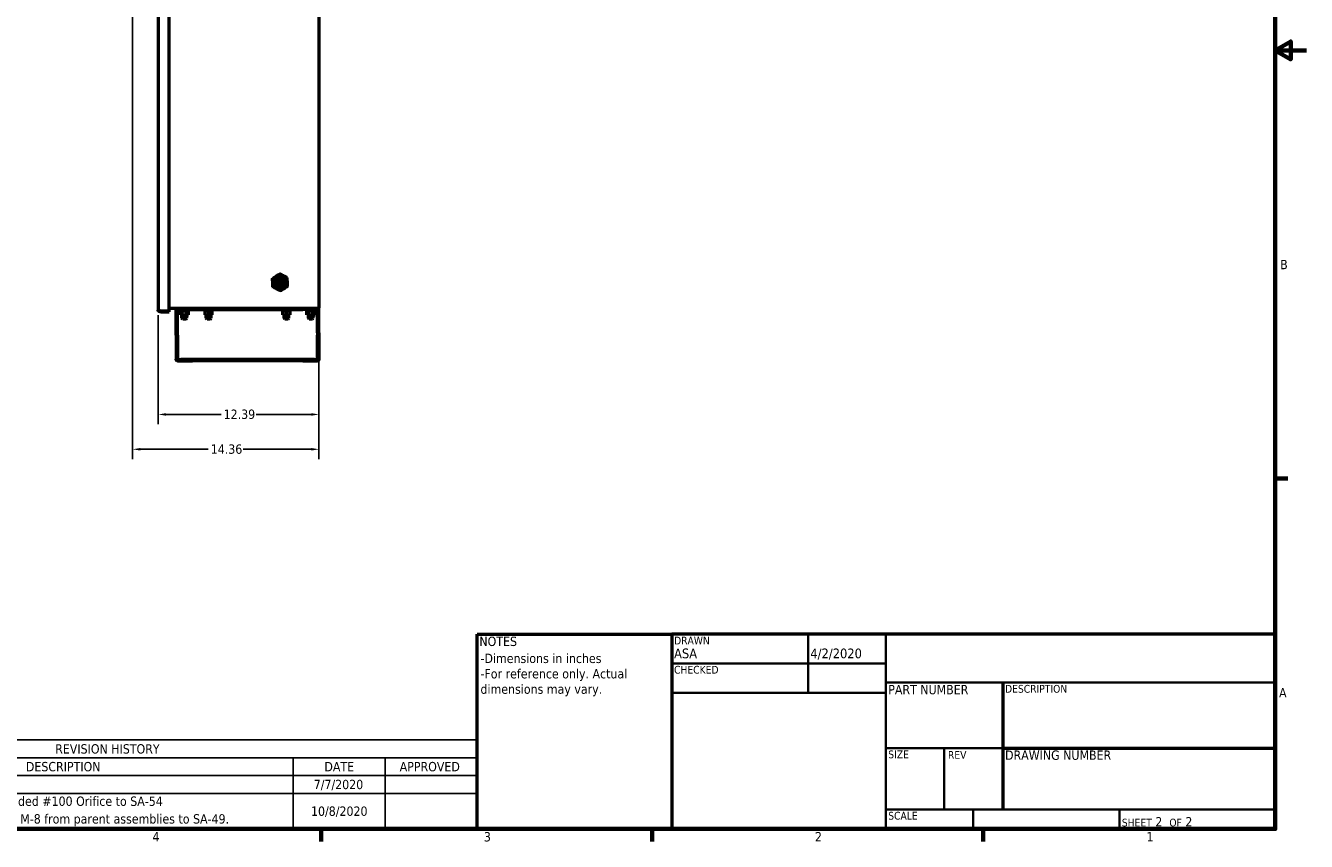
# Model space of a CAD drawing. Header units: inches. Extents: x 1 to 203, y 4 to 128.
# Tile 120 of 137: x 105 to 203, y 5 to 68. Entities that reach past the tile are written whole.
import ezdxf
from ezdxf.enums import TextEntityAlignment as Align

# ---------------------------------------------------------------- set-up
doc = ezdxf.new("R2010")
doc.units = ezdxf.units.IN
doc.header["$LTSCALE"] = 6
doc.header["$MEASUREMENT"] = 0
for name, color, linetype, lineweight in [('Border (ANSI)', 7, 'Continuous', 70), ('Dimension (ANSI)', 7, 'Continuous', 25), ('Symbol (ANSI)', 7, 'Continuous', 25), ('Title (ANSI)', 7, 'Continuous', 50), ('Visible (ANSI)', 7, 'Continuous', 50)]:
    doc.layers.add(name, color=color, linetype=linetype, lineweight=lineweight)
doc.styles.add('Note Text (ANSI)', font='tahoma.ttf')
doc.styles.get("Standard").update_dxf_attribs({"font": 'tahoma.ttf'})
doc.styles.add('Text Style38', font='tahoma.ttf')
doc.styles.add('Text Style39', font='tahoma.ttf')
doc.dimstyles.new('Default (ANSI)', dxfattribs={"dimscale": 6, "dimtxt": 0.12, "dimasz": 0.098425, "dimexe": 0.125, "dimexo": 0.0625, "dimgap": 0.031496, "dimtad": 0, "dimtih": 1, "dimtoh": 1, "dimrnd": 1e-08, "dimzin": 4, "dimdsep": 46, "dimtxsty": 'Note Text (ANSI)', "dimcen": 0.09, "dimdle": 0.393701, "dimclrd": 256, "dimclre": 256, "dimclrt": 256, "dimadec": 0, "dimazin": 1, "dimtfac": 1, "dimtofl": 0, "dimtmove": 0, "dimatfit": 3, "dimfxl": 1, "dimtolj": 1, "dimtzin": 4, "dimlwd": -1, "dimlwe": -1, "dimarcsym": 0})

# ---------------------------------------------------------------- blocks, each defined once
blk = doc.blocks.new('Borders Default Border')
at = {"layer": 'Border (ANSI)'}
for p, q in [((33.5, 5.5), (33.66, 5.5)), ((21.25, 1), (21.25, 0.84)), ((25.5, 1), (25.5, 0.84)), ((29.75, 1), (29.75, 0.84))]:
    blk.add_line(p, q, dxfattribs=at)
at = {"layer": 'Border (ANSI)', "flags": 128}
for points in [[(0.5, 1), (0.5, 21), (33.5, 21), (33.5, 1), (0.5, 1)], [(33.9, 11), (33.5, 11), (33.7, 11.115), (33.7, 10.885), (33.5, 11)]]:
    blk.add_lwpolyline(points, dxfattribs=at)
at = {"layer": 'Border (ANSI)', "char_height": 0.12, "attachment_point": 7, "style": 'Note Text (ANSI)'}
for s, insert in [('B', (33.563, 8.19)), ('A', (33.549, 2.69)), ('4', (19.083, 0.84)), ('3', (23.338, 0.837)), ('2', (27.589, 0.84)), ('1', (31.848, 0.84))]:
    blk.add_mtext(s, dxfattribs=dict(at, insert=insert))
blk = doc.blocks.new('Title Blocks ECS Standard w Comments')
at = {"layer": 'Title (ANSI)'}
for p, q in [((2.182, 4.756), (2.182, 7.256)), ((2.182, 7.256), (4.682, 7.256)), ((4.682, 7.256), (4.682, 4.756)), ((12.432, 7.256), (4.682, 7.256)), ((4.682, 7.256), (4.682, 4.756)), ((12.432, 4.756), (12.432, 7.256)), ((8.932, 6.636), (8.932, 5.006)), ((8.932, 5.794), (12.432, 5.794)), ((4.682, 4.756), (2.182, 4.756)), ((4.682, 4.756), (12.432, 4.756))]:
    blk.add_line(p, q, dxfattribs=at)
at = {"layer": 'Title (ANSI)', "lineweight": 35}
for p, q in [((6.432, 6.506), (6.432, 7.256)), ((7.432, 4.756), (7.432, 7.256)), ((4.682, 6.881), (7.432, 6.881)), ((7.432, 6.636), (12.432, 6.636)), ((4.682, 6.506), (7.432, 6.506)), ((8.932, 5.794), (7.432, 5.794)), ((8.182, 5.006), (8.182, 5.794)), ((12.432, 5.006), (7.432, 5.006)), ((8.552, 5.006), (8.552, 4.756)), ((10.432, 5.006), (10.432, 4.756))]:
    blk.add_line(p, q, dxfattribs=at)
at = {"layer": 'Title (ANSI)', "style": 'Text Style38'}
for s, p in [('DRAWN', (4.712, 7.226)), ('CHECKED', (4.712, 6.851)), ('DESCRIPTION', (8.962, 6.606)), ('SIZE', (7.462, 5.764)), ('REV', (8.229, 5.757)), ('SCALE', (7.462, 4.976))]:
    blk.add_text(s, height=0.1, dxfattribs=at).set_placement(p, align=Align.TOP_LEFT)
at = {"layer": 'Title (ANSI)', "char_height": 0.12, "style": 'Note Text (ANSI)'}
for s, insert, attachment_point in [('\\fTahoma|b0|i0;NOTES', (2.212, 7.226), 1), ('\\fTahoma|b0|i0;PART NUMBER', (7.462, 6.606), 1), ('\\fTahoma|b0|i0;DRAWING NUMBER', (8.962, 5.764), 1), ('\\fTahoma|b0|i0;\\H0.1000;SHEET\\fTahoma|b0|i0;\\H0.1200; 2  \\fTahoma|b0|i0;\\H0.1000;OF\\fTahoma|b0|i0;\\H0.1200; 2 ', (10.462, 4.786), 7)]:
    blk.add_mtext(s, dxfattribs=dict(at, insert=insert, attachment_point=attachment_point))
at = {"layer": 'Title (ANSI)', "style": 'Text Style39'}
for tag, p in [('AUTHOR', (4.712, 6.911)), ('CREATION_DATE', (6.462, 6.911)), ('CHECKED_BY', (4.712, 6.536)), ('CHECKED_DATE', (6.462, 6.536))]:
    blk.add_attdef(tag, text='', height=0.125, dxfattribs=at).set_placement(p, align=Align.BOTTOM_LEFT)
at = {"layer": 'Title (ANSI)', "lineweight": 30, "flags": 63}
for tag, p in [('COMPANY', (9.932, 6.946)), ('<DRAWING_NUMBER>', (10.682, 5.4)), ('Sheet_Size', (7.807, 5.381)), ('REVISION_NUMBER', (8.557, 5.381))]:
    blk.add_attdef(tag, text='', height=0.24, dxfattribs=at).set_placement(p, align=Align.MIDDLE_CENTER)
for tag, height, p in [('COMMENTS', 0.12, (2.212, 7.006)), ('DESCRIPTION', 0.125, (8.962, 6.386))]:
    blk.add_attdef(tag, text='', height=height, dxfattribs=at).set_placement(p, align=Align.TOP_LEFT)
blk.add_attdef('PART_NUMBER', text='', height=0.24, dxfattribs=at).set_placement((7.462, 6.223), align=Align.MIDDLE_LEFT)
blk.add_attdef('Initial_View_Scale', text='', height=0.12, dxfattribs=at).set_placement((8.522, 4.786), align=Align.BOTTOM_RIGHT)
blk = doc.blocks.new('*D16')
at = {"layer": 'Defpoints', "color": 0, "transparency": 16777216}
for p in [(112.963, 78.89), (127.325, 46.126), (127.325, 35.26)]:
    blk.add_point(p, dxfattribs=at)
at = {"layer": 'Dimension (ANSI)', "transparency": 16777216}
for p, q in [((112.963, 78.515), (112.963, 34.51)), ((127.325, 45.751), (127.325, 34.51)), ((113.553, 35.26), (118.795, 35.26)), ((126.735, 35.26), (121.493, 35.26))]:
    blk.add_line(p, q, dxfattribs=at)
for points in [[(113.553, 35.359), (113.553, 35.162), (112.963, 35.26)], [(126.735, 35.359), (126.735, 35.162), (127.325, 35.26)]]:
    blk.add_solid(points, dxfattribs=at)
at = {"layer": 'Dimension (ANSI)', "transparency": 16777216, "insert": (118.984, 35.635), "char_height": 0.72, "attachment_point": 1, "style": 'Note Text (ANSI)'}
blk.add_mtext('\\A1;14.36', dxfattribs=at)
blk = doc.blocks.new('*D17')
at = {"layer": 'Defpoints', "color": 0, "transparency": 16777216}
for p in [(114.94, 45.978), (127.325, 46.126), (127.325, 37.947)]:
    blk.add_point(p, dxfattribs=at)
at = {"layer": 'Dimension (ANSI)', "transparency": 16777216}
for p, q in [((114.94, 45.603), (114.94, 37.197)), ((127.325, 45.751), (127.325, 37.197)), ((115.53, 37.947), (119.788, 37.947)), ((126.735, 37.947), (122.477, 37.947))]:
    blk.add_line(p, q, dxfattribs=at)
for points in [[(115.53, 38.045), (115.53, 37.848), (114.94, 37.947)], [(126.735, 38.045), (126.735, 37.848), (127.325, 37.947)]]:
    blk.add_solid(points, dxfattribs=at)
at = {"layer": 'Dimension (ANSI)', "transparency": 16777216, "insert": (119.977, 38.322), "char_height": 0.72, "attachment_point": 1, "style": 'Note Text (ANSI)'}
blk.add_mtext('\\A1;12.39', dxfattribs=at)
blk = doc.blocks.new('REVISION HISTORY')
at = {"layer": 'Symbol (ANSI)'}
for p, q in [((13.857, 2.143), (23.25, 2.143)), ((13.857, 2.143), (13.857, 1.914)), ((23.25, 2.143), (23.25, 1.914)), ((13.857, 1.914), (23.25, 1.914)), ((13.857, 1.914), (13.857, 1.686)), ((15.038, 1.914), (15.038, 1.686)), ((20.888, 1.914), (20.888, 1.686)), ((22.069, 1.914), (22.069, 1.686)), ((23.25, 1.914), (23.25, 1.686)), ((13.857, 1.686), (23.25, 1.686)), ((13.857, 1.686), (13.857, 1)), ((15.038, 1.686), (15.038, 1)), ((20.888, 1.686), (20.888, 1)), ((22.069, 1.686), (22.069, 1)), ((23.25, 1.686), (23.25, 1)), ((13.857, 1.457), (23.25, 1.457)), ((13.857, 1), (23.25, 1))]:
    blk.add_line(p, q, dxfattribs=at)
at = {"layer": 'Symbol (ANSI)', "char_height": 0.12, "attachment_point": 7, "style": 'Note Text (ANSI)'}
for s, insert in [('REVISION HISTORY', (17.833, 1.966)), ('REV', (14.312, 1.74)), ('DESCRIPTION', (17.457, 1.738)), ('DATE', (21.29, 1.74)), ('APPROVED', (22.257, 1.738)), ('0', (14.409, 1.509)), ('7/7/2020', (21.153, 1.496)), ('1', (14.421, 1.168)), ('ECR-2: Added #100 Orifice to SA-54', (16.649, 1.294)), ('10/8/2020', (21.118, 1.153)), ('ECR-9: Move M-10 and M-8 from parent assemblies to SA-49.', (15.73, 1.035))]:
    blk.add_mtext(s, dxfattribs=dict(at, insert=insert))

msp = doc.modelspace()

# ---------------------------------------------------------------- linework, layer by layer
at = {"layer": 'Visible (ANSI)'}
for p, q in [((115.781, 45.939), (115.781, 118.189)), ((127.325, 118.126), (127.325, 46.126)), ((114.94, 80.463), (114.94, 45.978)), ((124.314, 48.343), (124.314, 48.342)), ((115.03, 45.978), (115.03, 45.978)), ((115.03, 45.978), (115.03, 45.978)), ((115.03, 45.978), (115.03, 45.978)), ((115.144, 45.865), (115.053, 45.865)), ((115.095, 45.939), (115.055, 45.908)), ((115.056, 45.939), (115.144, 45.939)), ((115.095, 45.939), (115.144, 45.939)), ((115.144, 45.939), (115.144, 45.939)), ((115.144, 45.939), (115.144, 45.939)), ((115.144, 45.939), (115.781, 45.939)), ((115.144, 45.939), (115.781, 45.939)), ((115.144, 45.865), (115.781, 45.865)), ((115.781, 46.126), (127.212, 46.126)), ((115.781, 45.865), (115.781, 45.939)), ((116.325, 44.232), (116.325, 45.983)), ((116.469, 45.983), (116.429, 45.983)), ((116.429, 44.232), (116.429, 45.983)), ((116.469, 46.126), (117.325, 46.126)), ((116.469, 46.011), (116.469, 46.022)), ((116.469, 46.022), (117.325, 46.022)), ((116.469, 45.983), (116.469, 46.011)), ((116.611, 46.022), (116.611, 45.928)), ((116.611, 45.928), (117.29, 45.928)), ((116.626, 45.616), (116.626, 45.928)), ((116.626, 45.616), (116.788, 45.616)), ((116.763, 45.362), (116.763, 45.616)), ((116.788, 45.616), (116.788, 45.928)), ((116.788, 45.616), (117.112, 45.616)), ((117.112, 45.616), (117.112, 45.928)), ((117.112, 45.616), (117.275, 45.616)), ((117.138, 45.362), (117.138, 45.616)), ((117.275, 45.616), (117.275, 45.928)), ((117.29, 46.022), (117.29, 45.928)), ((117.325, 46.022), (117.575, 46.022)), ((117.575, 46.126), (117.575, 46.022)), ((117.575, 46.022), (117.624, 46.022)), ((117.624, 46.126), (117.624, 46.022)), ((117.624, 46.022), (126.026, 46.022)), ((118.485, 46.022), (118.485, 45.928)), ((118.485, 45.928), (119.165, 45.928)), ((118.544, 45.616), (118.544, 45.928)), ((118.544, 45.616), (118.825, 45.616)), ((118.638, 45.362), (118.638, 45.616)), ((118.825, 45.616), (118.825, 45.928)), ((118.825, 45.616), (119.106, 45.616)), ((119.013, 45.362), (119.013, 45.616)), ((119.106, 45.616), (119.106, 45.928)), ((119.165, 46.022), (119.165, 45.928)), ((124.485, 46.022), (124.485, 45.928)), ((124.485, 45.928), (125.165, 45.928)), ((124.544, 45.616), (124.544, 45.928)), ((124.544, 45.616), (124.825, 45.616)), ((124.638, 45.362), (124.638, 45.616)), ((124.825, 45.616), (124.825, 45.928)), ((124.825, 45.616), (125.106, 45.616)), ((125.013, 45.362), (125.013, 45.616)), ((125.106, 45.616), (125.106, 45.928)), ((125.165, 46.022), (125.165, 45.928)), ((126.026, 46.126), (126.026, 46.022)), ((126.026, 46.022), (126.075, 46.022)), ((126.075, 46.022), (126.075, 46.126)), ((126.325, 46.022), (126.075, 46.022)), ((126.325, 46.126), (127.182, 46.126)), ((126.325, 46.022), (127.182, 46.022)), ((126.361, 46.022), (126.361, 45.928)), ((126.361, 45.928), (127.04, 45.928)), ((126.376, 45.616), (126.376, 45.928)), ((126.376, 45.616), (126.538, 45.616)), ((126.513, 45.362), (126.513, 45.616)), ((126.538, 45.616), (126.538, 45.928)), ((126.538, 45.616), (126.862, 45.616)), ((126.862, 45.616), (126.862, 45.928)), ((126.862, 45.616), (127.025, 45.616)), ((126.888, 45.362), (126.888, 45.616)), ((127.025, 45.616), (127.025, 45.928)), ((127.04, 46.022), (127.04, 45.928)), ((127.182, 46.011), (127.182, 46.022)), ((127.182, 45.983), (127.182, 46.011)), ((127.221, 45.983), (127.182, 45.983)), ((127.212, 46.126), (127.325, 46.126)), ((127.221, 44.232), (127.221, 45.983)), ((127.325, 44.232), (127.325, 45.983)), ((117.138, 45.362), (116.763, 45.362)), ((116.825, 45.3), (116.763, 45.362)), ((117.076, 45.3), (116.825, 45.3)), ((117.076, 45.3), (117.138, 45.362)), ((119.013, 45.362), (118.638, 45.362)), ((118.7, 45.3), (118.638, 45.362)), ((118.951, 45.3), (118.7, 45.3)), ((118.951, 45.3), (119.013, 45.362)), ((125.013, 45.362), (124.638, 45.362)), ((124.7, 45.3), (124.638, 45.362)), ((124.951, 45.3), (124.7, 45.3)), ((124.951, 45.3), (125.013, 45.362)), ((126.888, 45.362), (126.513, 45.362)), ((126.575, 45.3), (126.513, 45.362)), ((126.826, 45.3), (126.575, 45.3)), ((126.826, 45.3), (126.888, 45.362)), ((116.325, 44.053), (116.325, 44.232)), ((116.325, 44.053), (116.325, 42.208)), ((116.429, 44.053), (116.429, 44.232)), ((116.429, 44.053), (116.429, 42.208)), ((127.221, 44.232), (127.221, 44.053)), ((127.221, 42.208), (127.221, 44.053)), ((127.325, 44.232), (127.325, 44.053)), ((127.325, 44.053), (127.325, 42.208)), ((116.406, 42.208), (116.325, 42.208)), ((116.331, 42.168), (116.331, 42.168)), ((116.437, 42.185), (116.353, 42.123)), ((116.429, 42.208), (116.406, 42.208)), ((116.429, 42.169), (116.679, 42.169)), ((116.429, 42.065), (116.429, 42.169)), ((116.429, 42.065), (116.679, 42.065)), ((116.469, 42.065), (116.469, 42.064)), ((116.575, 42.064), (116.469, 42.064)), ((116.575, 42.064), (116.575, 42.065)), ((117.575, 42.064), (116.575, 42.064)), ((126.971, 42.169), (116.679, 42.169)), ((126.971, 42.065), (116.679, 42.065)), ((117.575, 42.064), (117.575, 42.065)), ((117.637, 42.208), (117.637, 42.208)), ((117.637, 42.208), (117.637, 42.169)), ((117.637, 42.208), (117.637, 42.169)), ((126.013, 42.208), (126.013, 42.208)), ((126.013, 42.208), (126.013, 42.169)), ((126.013, 42.208), (126.013, 42.169)), ((126.075, 42.064), (126.075, 42.065)), ((127.075, 42.064), (126.075, 42.064)), ((126.971, 42.169), (127.221, 42.169)), ((126.971, 42.065), (127.221, 42.065)), ((127.075, 42.064), (127.075, 42.065)), ((127.182, 42.064), (127.075, 42.064)), ((127.182, 42.065), (127.182, 42.064)), ((127.214, 42.185), (127.298, 42.123)), ((127.221, 42.208), (127.244, 42.208)), ((127.221, 42.169), (127.221, 42.065)), ((127.244, 42.208), (127.325, 42.208)), ((127.32, 42.168), (127.32, 42.168))]:
    msp.add_line(p, q, dxfattribs=at)
for radius in [0.391, 0.313, 0.298, 0.215, 0.118, 0.1]:
    msp.add_circle((124.325, 48.126), radius, dxfattribs=at)
for centre, radius, start, end in [((124.325, 48.126), 0.563, 123.07714, 183.07714), ((124.325, 48.126), 0.563, 63.07714, 123.07714), ((124.325, 48.126), 0.375, 93.07714, 138.07714), ((124.325, 48.126), 0.563, 3.07714, 63.07714), ((124.325, 48.126), 0.563, 183.07714, 243.07714), ((124.325, 48.126), 0.334, 147.12961, 192.12961), ((124.325, 48.126), 0.269, 195.29864, 245.70433), ((124.325, 48.126), 0.563, 243.07714, 303.07714), ((124.325, 48.126), 0.563, 303.07714, 3.07714), ((116.469, 45.983), 0.143, 90, 180), ((116.469, 45.983), 0.0394, 90, 180), ((127.182, 45.983), 0.143, 0, 90), ((127.182, 45.983), 0.0394, 0, 90)]:
    msp.add_arc(centre, radius, start, end, dxfattribs=at)
for centre, major_axis, ratio, start_param, end_param in [((115.053, 45.978), (0, -0.113), 0.999993, 4.712389, 4.714065), ((115.053, 45.978), (-0.0803, -0.0803), 0.996249, 5.497585, 5.499356), ((115.053, 45.979), (-0.0803, -0.0803), 0.996249, 5.497585, 5.499356), ((115.053, 45.978), (0, -0.113), 0.999993, 5.3872, 6.283185), ((115.144, 45.978), (0, -0.113), 0.999993, 4.712389, 4.714065), ((115.144, 45.979), (-0.0803, 0.0803), 0.996249, 0.788953, 0.790725), ((115.144, 45.978), (-0.0803, 0.0803), 0.996249, 0.788953, 0.790725), ((115.144, 45.978), (0, -0.113), 0.999993, 5.3872, 6.283185), ((115.144, 45.978), (-0.0279, 0.0279), 0.996249, 2.294841, 2.358073), ((116.469, 42.208), (-0.0394, 0), 0.998002, 0, 1.570796), ((127.182, 42.208), (0.0394, 0), 0.998002, 4.712389, 6.283185)]:
    msp.add_ellipse(centre, major_axis=major_axis, ratio=ratio, start_param=start_param, end_param=end_param, dxfattribs=at)
for points, weights in [([(123.746, 48.421), (123.892, 48.516), (124.018, 48.598)], [1.52036391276, 1.63796447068, 1.63796447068]), ([(123.764, 48.096), (123.755, 48.247), (123.746, 48.421)], [1.63796447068, 1.63796447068, 1.52036391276]), ([(124.018, 48.598), (124.145, 48.68), (124.29, 48.775)], [1.63796447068, 1.63796447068, 1.52036391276]), ([(124.58, 48.628), (124.446, 48.696), (124.29, 48.775)], [1.63796447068, 1.63796447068, 1.52036391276]), ([(124.869, 48.481), (124.714, 48.56), (124.58, 48.628)], [1.52036391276, 1.63796447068, 1.63796447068]), ([(124.887, 48.157), (124.879, 48.307), (124.869, 48.481)], [1.63796447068, 1.63796447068, 1.52036391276]), ([(123.781, 47.772), (123.772, 47.946), (123.764, 48.096)], [1.52036391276, 1.63796447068, 1.63796447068]), ([(124.071, 47.625), (123.936, 47.693), (123.781, 47.772)], [1.63796447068, 1.63796447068, 1.52036391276]), ([(124.36, 47.478), (124.205, 47.557), (124.071, 47.625)], [1.52036391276, 1.63796447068, 1.63796447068]), ([(124.632, 47.655), (124.506, 47.573), (124.36, 47.478)], [1.63796447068, 1.63796447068, 1.52036391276]), ([(124.904, 47.832), (124.759, 47.737), (124.632, 47.655)], [1.52036391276, 1.63796447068, 1.63796447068]), ([(124.904, 47.832), (124.895, 48.006), (124.887, 48.157)], [1.52036391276, 1.63796447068, 1.63796447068])]:
    msp.add_rational_spline(points, weights, degree=2, dxfattribs=at)
msp.add_rational_spline([(124.305, 48.501), (124.46, 48.509), (124.576, 48.406), (124.691, 48.302), (124.7, 48.147), (124.708, 47.992), (124.604, 47.876), (124.5, 47.76), (124.345, 47.752), (124.19, 47.744), (124.075, 47.847), (123.959, 47.951), (123.951, 48.106), (123.942, 48.261), (124.046, 48.377)], [1, 0.923879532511, 1, 0.923879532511, 1, 0.923879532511, 1, 0.923879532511, 1, 0.923879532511, 1, 0.923879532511, 1, 0.923879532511, 1], degree=2, knots=[0.04, 0.04, 0.04, 0.045, 0.045, 0.05, 0.05, 0.055, 0.055, 0.06, 0.06, 0.065, 0.065, 0.07, 0.07, 0.075, 0.075, 0.075], dxfattribs=at)
for points, knots in [([(124.046, 48.377), (124.027, 48.355), (124.011, 48.332), (123.985, 48.282), (123.975, 48.257), (123.956, 48.185), (123.952, 48.138), (123.962, 48.044), (123.977, 47.996), (124.025, 47.911), (124.055, 47.876), (124.125, 47.819), (124.168, 47.795), (124.261, 47.767), (124.307, 47.764), (124.393, 47.77), (124.439, 47.783), (124.521, 47.825), (124.557, 47.852), (124.601, 47.902), (124.615, 47.921), (124.649, 47.979), (124.665, 48.021), (124.679, 48.112), (124.677, 48.159), (124.655, 48.247), (124.637, 48.287), (124.584, 48.36), (124.55, 48.392), (124.474, 48.439), (124.433, 48.455), (124.346, 48.47), (124.3, 48.469), (124.214, 48.449), (124.175, 48.432), (124.12, 48.395), (124.103, 48.38), (124.071, 48.346), (124.057, 48.328), (124.044, 48.308)], [-5.297223, -5.297223, -5.297223, -5.297223, -5.14644, -5.14644, -5.001588, -5.001588, -4.754793, -4.754793, -4.495216, -4.495216, -4.235881, -4.235881, -3.938526, -3.938526, -3.636043, -3.636043, -3.272475, -3.272475, -2.930796, -2.930796, -2.755734, -2.755734, -2.408039, -2.408039, -2.050315, -2.050315, -1.709562, -1.709562, -1.35835, -1.35835, -1.024453, -1.024453, -0.679626, -0.679626, -0.352475, -0.352475, -0.17809, -0.17809, 0, 0, 0, 0]), ([(123.998, 48.056), (123.99, 48.085), (123.986, 48.114), (123.985, 48.175), (123.988, 48.204), (124.006, 48.275), (124.024, 48.314), (124.061, 48.368), (124.076, 48.385), (124.121, 48.428), (124.153, 48.45), (124.206, 48.476), (124.225, 48.483), (124.27, 48.496), (124.291, 48.499), (124.305, 48.501)], [-0.8317328, -0.8317328, -0.8317328, -0.8317328, -0.710598, -0.710598, -0.5951964, -0.5951964, -0.4274163, -0.4274163, -0.3386691, -0.3386691, -0.1845043, -0.1845043, -0.1061235, -0.1061235, 0, 0, 0, 0]), ([(124.483, 47.964), (124.468, 47.948), (124.45, 47.935), (124.41, 47.913), (124.389, 47.905), (124.337, 47.894), (124.306, 47.894), (124.262, 47.902), (124.248, 47.907), (124.22, 47.918), (124.206, 47.925), (124.181, 47.941), (124.169, 47.951), (124.135, 47.983), (124.117, 48.009), (124.092, 48.067), (124.086, 48.099), (124.085, 48.162), (124.091, 48.193), (124.109, 48.237), (124.116, 48.251), (124.133, 48.277), (124.143, 48.289), (124.176, 48.323), (124.202, 48.341), (124.259, 48.367), (124.291, 48.374), (124.338, 48.376), (124.355, 48.375), (124.387, 48.37), (124.402, 48.365), (124.433, 48.354), (124.448, 48.347), (124.476, 48.33), (124.489, 48.32), (124.513, 48.298), (124.524, 48.285), (124.553, 48.245), (124.567, 48.216), (124.583, 48.152), (124.585, 48.119), (124.579, 48.07), (124.575, 48.053), (124.564, 48.021), (124.557, 48.006), (124.54, 47.977), (124.53, 47.963), (124.496, 47.924), (124.469, 47.904), (124.41, 47.873), (124.377, 47.864), (124.321, 47.859), (124.299, 47.86), (124.256, 47.867), (124.235, 47.873), (124.215, 47.881)], [0, 0, 0, 0, 0.170465, 0.170465, 0.344365, 0.344365, 0.574068, 0.574068, 0.687977, 0.687977, 0.803031, 0.803031, 0.919603, 0.919603, 1.158852, 1.158852, 1.398792, 1.398792, 1.636602, 1.636602, 1.754364, 1.754364, 1.873365, 1.873365, 2.109111, 2.109111, 2.34971, 2.34971, 2.47226, 2.47226, 2.595075, 2.595075, 2.720471, 2.720471, 2.841866, 2.841866, 2.96948, 2.96948, 3.21607, 3.21607, 3.466618, 3.466618, 3.59603, 3.59603, 3.722999, 3.722999, 3.855015, 3.855015, 4.111028, 4.111028, 4.369368, 4.369368, 4.538186, 4.538186, 4.706161, 4.706161, 4.706161, 4.706161]), ([(124.314, 48.342), (124.345, 48.343), (124.377, 48.338), (124.407, 48.326), (124.436, 48.314), (124.463, 48.295), (124.484, 48.272), (124.506, 48.249), (124.522, 48.22), (124.531, 48.19), (124.541, 48.16), (124.543, 48.127), (124.539, 48.096), (124.534, 48.064), (124.523, 48.034), (124.505, 48.007), (124.488, 47.981), (124.464, 47.958), (124.437, 47.942), (124.41, 47.925), (124.379, 47.915), (124.347, 47.911), (124.316, 47.908), (124.283, 47.912), (124.253, 47.922), (124.223, 47.933), (124.196, 47.95), (124.173, 47.973), (124.15, 47.995), (124.133, 48.023), (124.122, 48.053), (124.111, 48.083), (124.107, 48.115), (124.109, 48.147), (124.112, 48.179), (124.122, 48.21), (124.139, 48.237), (124.155, 48.265), (124.177, 48.288), (124.204, 48.306), (124.23, 48.324), (124.261, 48.336), (124.292, 48.341), (124.324, 48.346), (124.357, 48.344), (124.387, 48.335), (124.418, 48.326), (124.447, 48.31), (124.47, 48.288), (124.494, 48.267), (124.513, 48.24), (124.526, 48.211), (124.538, 48.181), (124.544, 48.149), (124.543, 48.117), (124.541, 48.085), (124.533, 48.053), (124.518, 48.025), (124.503, 47.996), (124.481, 47.971), (124.456, 47.952), (124.43, 47.933), (124.4, 47.919), (124.369, 47.913), (124.337, 47.906), (124.304, 47.907), (124.273, 47.915), (124.242, 47.922), (124.213, 47.937), (124.188, 47.957), (124.163, 47.977), (124.142, 48.003), (124.128, 48.032), (124.114, 48.061), (124.107, 48.093), (124.107, 48.125), (124.107, 48.158), (124.114, 48.19), (124.127, 48.219), (124.141, 48.248), (124.161, 48.274), (124.186, 48.295), (124.211, 48.315), (124.24, 48.33), (124.271, 48.338), (124.302, 48.346), (124.335, 48.348), (124.367, 48.341), (124.399, 48.335), (124.429, 48.322), (124.455, 48.303), (124.481, 48.284), (124.503, 48.259), (124.518, 48.231), (124.533, 48.202), (124.542, 48.171), (124.544, 48.138), (124.546, 48.106), (124.541, 48.073), (124.528, 48.043), (124.516, 48.014), (124.497, 47.986), (124.473, 47.965), (124.45, 47.943), (124.421, 47.926), (124.39, 47.917), (124.359, 47.907), (124.326, 47.904), (124.294, 47.909), (124.262, 47.914), (124.231, 47.925), (124.204, 47.943), (124.177, 47.961), (124.154, 47.985), (124.137, 48.013), (124.12, 48.04), (124.11, 48.072), (124.106, 48.104), (124.103, 48.136), (124.107, 48.169), (124.118, 48.2), (124.128, 48.23), (124.146, 48.259), (124.169, 48.282), (124.192, 48.305), (124.219, 48.323), (124.25, 48.334), (124.281, 48.345), (124.314, 48.349), (124.346, 48.346), (124.378, 48.343), (124.41, 48.333), (124.438, 48.316), (124.466, 48.3), (124.49, 48.277), (124.508, 48.25), (124.527, 48.223), (124.539, 48.192), (124.544, 48.16), (124.549, 48.128), (124.546, 48.094), (124.537, 48.063), (124.528, 48.032), (124.512, 48.003), (124.49, 47.979), (124.468, 47.954), (124.441, 47.935), (124.411, 47.922), (124.381, 47.91), (124.348, 47.904), (124.315, 47.905), (124.283, 47.907), (124.251, 47.915), (124.222, 47.931), (124.193, 47.946), (124.167, 47.967), (124.148, 47.994), (124.128, 48.02), (124.114, 48.05), (124.108, 48.082), (124.101, 48.114), (124.102, 48.148), (124.11, 48.179), (124.117, 48.211), (124.132, 48.241), (124.153, 48.267), (124.174, 48.292), (124.2, 48.313), (124.229, 48.327), (124.259, 48.341), (124.291, 48.349), (124.324, 48.349), (124.357, 48.349), (124.39, 48.342), (124.419, 48.328), (124.449, 48.314), (124.476, 48.294), (124.497, 48.268), (124.518, 48.243), (124.533, 48.213), (124.541, 48.182), (124.549, 48.15), (124.55, 48.116), (124.544, 48.084), (124.538, 48.052), (124.524, 48.021), (124.505, 47.995), (124.486, 47.968), (124.46, 47.946), (124.431, 47.93), (124.402, 47.915), (124.37, 47.905), (124.337, 47.904), (124.304, 47.902), (124.271, 47.907), (124.241, 47.92), (124.21, 47.932), (124.183, 47.951), (124.16, 47.976), (124.138, 48), (124.121, 48.029), (124.112, 48.061), (124.102, 48.092), (124.099, 48.126), (124.104, 48.158), (124.108, 48.191), (124.12, 48.222), (124.139, 48.25), (124.157, 48.277), (124.181, 48.301), (124.209, 48.318), (124.237, 48.335), (124.269, 48.346), (124.302, 48.349), (124.335, 48.353), (124.369, 48.349), (124.4, 48.338), (124.431, 48.327), (124.46, 48.309), (124.483, 48.286), (124.507, 48.263), (124.525, 48.234), (124.536, 48.203), (124.547, 48.172), (124.552, 48.138), (124.549, 48.106), (124.546, 48.073), (124.535, 48.04), (124.518, 48.012), (124.502, 47.983), (124.478, 47.959), (124.451, 47.94), (124.424, 47.922), (124.392, 47.909), (124.359, 47.904), (124.327, 47.899), (124.293, 47.901), (124.261, 47.911), (124.229, 47.92), (124.2, 47.937), (124.175, 47.959), (124.15, 47.981), (124.13, 48.009), (124.118, 48.039), (124.105, 48.07), (124.099, 48.103), (124.1, 48.137), (124.102, 48.17), (124.11, 48.202), (124.126, 48.232), (124.141, 48.261), (124.163, 48.287), (124.19, 48.307), (124.217, 48.327), (124.248, 48.341), (124.28, 48.348), (124.313, 48.354), (124.347, 48.354), (124.379, 48.346), (124.411, 48.338), (124.442, 48.323), (124.468, 48.302), (124.494, 48.281), (124.515, 48.254), (124.529, 48.224), (124.544, 48.194), (124.551, 48.161), (124.551, 48.128), (124.552, 48.094), (124.544, 48.061), (124.53, 48.031), (124.519, 48.006), (124.503, 47.983), (124.483, 47.964)], [0, 0, 0, 0, 0.0078125, 0.0078125, 0.0078125, 0.015625, 0.015625, 0.015625, 0.0234375, 0.0234375, 0.0234375, 0.03125, 0.03125, 0.03125, 0.0390625, 0.0390625, 0.0390625, 0.046875, 0.046875, 0.046875, 0.0546875, 0.0546875, 0.0546875, 0.0625, 0.0625, 0.0625, 0.0703125, 0.0703125, 0.0703125, 0.078125, 0.078125, 0.078125, 0.0859375, 0.0859375, 0.0859375, 0.09375, 0.09375, 0.09375, 0.1015625, 0.1015625, 0.1015625, 0.109375, 0.109375, 0.109375, 0.1171875, 0.1171875, 0.1171875, 0.125, 0.125, 0.125, 0.1328125, 0.1328125, 0.1328125, 0.140625, 0.140625, 0.140625, 0.1484375, 0.1484375, 0.1484375, 0.15625, 0.15625, 0.15625, 0.1640625, 0.1640625, 0.1640625, 0.171875, 0.171875, 0.171875, 0.1796875, 0.1796875, 0.1796875, 0.1875, 0.1875, 0.1875, 0.1953125, 0.1953125, 0.1953125, 0.203125, 0.203125, 0.203125, 0.2109375, 0.2109375, 0.2109375, 0.21875, 0.21875, 0.21875, 0.2265625, 0.2265625, 0.2265625, 0.234375, 0.234375, 0.234375, 0.2421875, 0.2421875, 0.2421875, 0.25, 0.25, 0.25, 0.2578125, 0.2578125, 0.2578125, 0.265625, 0.265625, 0.265625, 0.2734375, 0.2734375, 0.2734375, 0.28125, 0.28125, 0.28125, 0.2890625, 0.2890625, 0.2890625, 0.296875, 0.296875, 0.296875, 0.3046875, 0.3046875, 0.3046875, 0.3125, 0.3125, 0.3125, 0.3203125, 0.3203125, 0.3203125, 0.328125, 0.328125, 0.328125, 0.3359375, 0.3359375, 0.3359375, 0.34375, 0.34375, 0.34375, 0.3515625, 0.3515625, 0.3515625, 0.359375, 0.359375, 0.359375, 0.3671875, 0.3671875, 0.3671875, 0.375, 0.375, 0.375, 0.3828125, 0.3828125, 0.3828125, 0.390625, 0.390625, 0.390625, 0.3984375, 0.3984375, 0.3984375, 0.40625, 0.40625, 0.40625, 0.4140625, 0.4140625, 0.4140625, 0.421875, 0.421875, 0.421875, 0.4296875, 0.4296875, 0.4296875, 0.4375, 0.4375, 0.4375, 0.4453125, 0.4453125, 0.4453125, 0.453125, 0.453125, 0.453125, 0.4609375, 0.4609375, 0.4609375, 0.46875, 0.46875, 0.46875, 0.4765625, 0.4765625, 0.4765625, 0.484375, 0.484375, 0.484375, 0.4921875, 0.4921875, 0.4921875, 0.5, 0.5, 0.5, 0.5078125, 0.5078125, 0.5078125, 0.515625, 0.515625, 0.515625, 0.5234375, 0.5234375, 0.5234375, 0.53125, 0.53125, 0.53125, 0.5390625, 0.5390625, 0.5390625, 0.546875, 0.546875, 0.546875, 0.5546875, 0.5546875, 0.5546875, 0.5625, 0.5625, 0.5625, 0.5703125, 0.5703125, 0.5703125, 0.578125, 0.578125, 0.578125, 0.5859375, 0.5859375, 0.5859375, 0.59375, 0.59375, 0.59375, 0.6015625, 0.6015625, 0.6015625, 0.609375, 0.609375, 0.609375, 0.6171875, 0.6171875, 0.6171875, 0.625, 0.625, 0.625, 0.6328125, 0.6328125, 0.6328125, 0.640625, 0.640625, 0.640625, 0.6484375, 0.6484375, 0.6484375, 0.65625, 0.65625, 0.65625, 0.6640625, 0.6640625, 0.6640625, 0.671875, 0.671875, 0.671875, 0.6796875, 0.6796875, 0.6796875, 0.6875, 0.6875, 0.6875, 0.6953125, 0.6953125, 0.6953125, 0.703125, 0.703125, 0.703125, 0.7095134, 0.7095134, 0.7095134, 0.7095134]), ([(124.226, 47.877), (124.203, 47.886), (124.182, 47.897), (124.156, 47.917), (124.15, 47.923), (124.134, 47.937), (124.125, 47.946), (124.108, 47.967), (124.099, 47.979), (124.081, 48.012), (124.072, 48.033), (124.066, 48.055)], [-0.6325069, -0.6325069, -0.6325069, -0.6325069, -0.4502388, -0.4502388, -0.38362, -0.38362, -0.2887042, -0.2887042, -0.1743402, -0.1743402, -0.000001, -0.000001, -0.000001, -0.000001]), ([(124.066, 48.055), (124.077, 48.024), (124.092, 48), (124.119, 47.965), (124.137, 47.946), (124.176, 47.918), (124.207, 47.9), (124.276, 47.884), (124.309, 47.881), (124.359, 47.889), (124.372, 47.892), (124.404, 47.904), (124.422, 47.913), (124.456, 47.936), (124.47, 47.949), (124.483, 47.964)], [0.000001, 0.000001, 0.000001, 0.000001, 0.259276, 0.259276, 0.631451, 0.631451, 0.939364, 0.939364, 1.132225, 1.132225, 1.203413, 1.203413, 1.311121, 1.311121, 1.415005, 1.415005, 1.415005, 1.415005]), ([(124.314, 48.342), (124.282, 48.34), (124.251, 48.331), (124.223, 48.316), (124.195, 48.301), (124.17, 48.28), (124.151, 48.254), (124.133, 48.229), (124.12, 48.199), (124.113, 48.168), (124.107, 48.136), (124.108, 48.104), (124.116, 48.073), (124.124, 48.042), (124.139, 48.013), (124.159, 47.989), (124.179, 47.964), (124.205, 47.944), (124.234, 47.931), (124.263, 47.917), (124.294, 47.91), (124.326, 47.91), (124.33, 47.91), (124.333, 47.91), (124.337, 47.911)], [0, 0, 0, 0, 0.0078125, 0.0078125, 0.0078125, 0.015625, 0.015625, 0.015625, 0.0234375, 0.0234375, 0.0234375, 0.03125, 0.03125, 0.03125, 0.0390625, 0.0390625, 0.0390625, 0.046875, 0.046875, 0.046875, 0.0546875, 0.0546875, 0.0546875, 0.05555559, 0.05555559, 0.05555559, 0.05555559]), ([(124.284, 48.193), (124.284, 48.193), (124.27, 48.201), (124.261, 48.201), (124.259, 48.201), (124.258, 48.201)], [3.438873, 3.438873, 3.438873, 3.438873, 5.077463, 5.077463, 5.488598, 5.488598, 5.488598, 5.488598]), ([(116.429, 42.07), (116.42, 42.073), (116.412, 42.076), (116.404, 42.08), (116.384, 42.09), (116.366, 42.105), (116.353, 42.123)], [0.2963239, 0.2963239, 0.2963239, 0.2963239, 0.5000006, 0.5000006, 0.5000006, 1, 1, 1, 1]), ([(127.298, 42.123), (127.284, 42.105), (127.267, 42.09), (127.247, 42.08), (127.239, 42.076), (127.23, 42.073), (127.221, 42.07)], [0, 0, 0, 0, 0.5000006, 0.5000006, 0.5000006, 0.7036774, 0.7036774, 0.7036774, 0.7036774])]:
    msp.add_open_spline(points, degree=3, knots=knots, dxfattribs=at)
for points in [[(114.964, 45.908), (114.948, 45.927), (114.94, 45.953), (114.94, 45.978)], [(114.94, 45.978), (114.94, 45.978), (114.94, 45.978), (114.94, 45.978)], [(115.056, 45.939), (115.04, 45.952), (115.031, 45.965), (115.03, 45.978)], [(115.055, 45.908), (115.039, 45.927), (115.031, 45.953), (115.03, 45.978)], [(115.094, 45.939), (115.095, 45.939), (115.095, 45.939), (115.095, 45.939)], [(116.518, 46.022), (116.501, 46.022), (116.485, 46.018), (116.469, 46.011)], [(127.182, 46.011), (127.166, 46.018), (127.149, 46.022), (127.133, 46.022)], [(116.353, 42.123), (116.335, 42.148), (116.325, 42.178), (116.325, 42.208)], [(116.429, 42.208), (116.429, 42.2), (116.432, 42.191), (116.437, 42.185)], [(116.437, 42.185), (116.444, 42.175), (116.455, 42.169), (116.466, 42.169)], [(116.469, 42.064), (116.467, 42.064), (116.465, 42.065), (116.464, 42.065)], [(127.187, 42.065), (127.185, 42.065), (127.183, 42.064), (127.182, 42.064)], [(127.184, 42.169), (127.196, 42.169), (127.207, 42.175), (127.214, 42.185)], [(127.214, 42.185), (127.219, 42.191), (127.221, 42.2), (127.221, 42.208)], [(127.325, 42.208), (127.325, 42.178), (127.315, 42.148), (127.298, 42.123)]]:
    msp.add_open_spline(points, degree=3, dxfattribs=at)

# ---------------------------------------------------------------- block references
at = {"xscale": 6, "yscale": 6, "zscale": 6}
msp.add_blockref('Borders Default Border', (0, 0), dxfattribs=at)
msp.add_blockref('Title Blocks ECS Standard w Comments', (126.41, -22.537), dxfattribs=at).add_auto_attribs({'AUTHOR': 'ASA', 'CREATION_DATE': '4/2/2020'})
at = {"layer": 'Symbol (ANSI)', "xscale": 6, "yscale": 6, "zscale": 6}
msp.add_blockref('REVISION HISTORY', (0, 0), dxfattribs=at)

# ---------------------------------------------------------------- texts
at = {"layer": 'Symbol (ANSI)', "insert": (139.766, 19.508), "char_height": 0.72, "width": 14.32316, "attachment_point": 1, "line_spacing_factor": 0.987884, "style": 'Note Text (ANSI)'}
msp.add_mtext('\\fTahoma|b0|i0;-Dimensions in inches\\P\\fTahoma|b0|i0;-For reference only. Actual\\P\\fTahoma|b0|i0;dimensions may vary.', dxfattribs=at)

# ---------------------------------------------------------------- dimensions: what is measured, and where the dimension line sits
at = {"layer": 'Dimension (ANSI)'}
for base, p1, p2, picture, middle in [((127.325, 35.26), (112.963, 78.89), (127.325, 46.126), '*D16', (120.144, 35.26)), ((127.3252, 37.9467), (114.9396, 45.9782), (127.3252, 46.1265), '*D17', (121.1324, 37.9467))]:
    dim = msp.add_linear_dim(base=base, p1=p1, p2=p2, angle=180, dimstyle='Default (ANSI)', override={"dimgap": 0.031496, "dimtih": 0, "dimtoh": 0, "dimdec": 2, "dimtol": 0, "dimlim": 0, "dimtp": 0, "dimtm": 0, "dimtdec": 2, "dimatfit": 1}, dxfattribs=at)
    dim.commit()
    dim.dimension.update_dxf_attribs({"geometry": picture, "text_midpoint": middle, "dimtype": 160})

doc.saveas('drawing.dxf')
